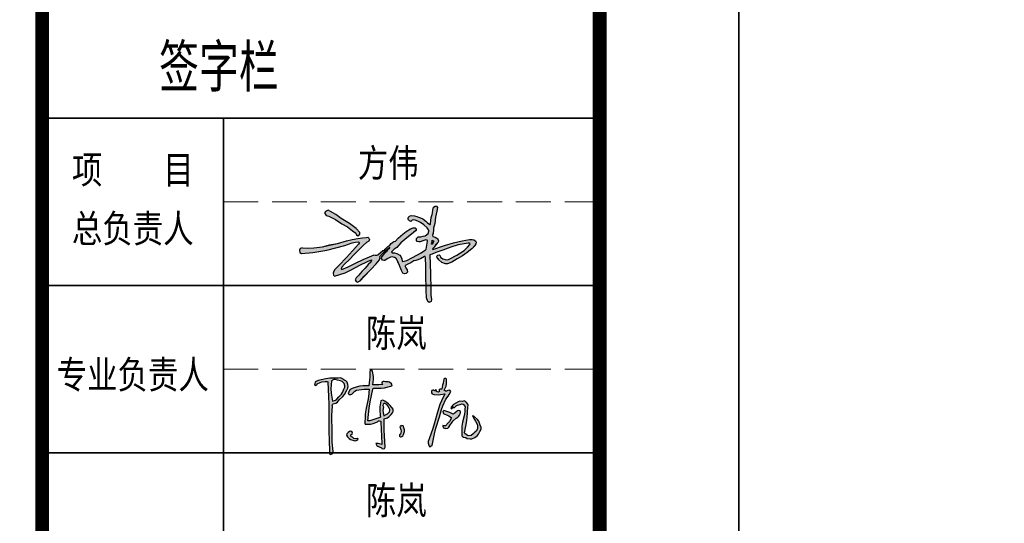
# Model space of a CAD drawing. Extents: x 1109697 to 1467097, y -139975 to 53891.
# Tile 186 of 256: x 1272736 to 1279801, y -54923 to -51311. Entities that reach past the tile are written whole.
import ezdxf
from ezdxf.enums import TextEntityAlignment as Align

# ---------------------------------------------------------------- set-up
doc = ezdxf.new("R2010")
doc.units = 0
doc.header["$LTSCALE"] = 1000
doc.header["$MEASUREMENT"] = 0
doc.linetypes.add('DASH', pattern=[0.35, 0.25, -0.1])
for name, color, linetype in [('A-ANNO-TEXT', 7, 'Continuous'), ('PUB_TEXT', 7, 'Continuous'), ('PUB_TITLE', 4, 'Continuous')]:
    doc.layers.add(name, color=color, linetype=linetype)
doc.layers.add('不打印线', color=254, linetype='DASH', lineweight=0, plot=False)
doc.layers.add('图框', color=4, linetype='Continuous', lineweight=35)
doc.styles.add('-黑体', font='simhei.ttf', dxfattribs={"width": 0.8})

# ---------------------------------------------------------------- blocks, each defined once
blk = doc.blocks.new('陈岚')
h = blk.add_hatch(color=256)
h.paths.add_polyline_path([(-3.976, 1.115), (-3.926, 1.233), (-3.919, 1.31), (-3.948, 1.435), (-3.991, 1.559), (-4.054, 1.625), (-4.177, 1.671), (-4.289, 1.741), (-4.366, 1.759), (-4.497, 1.747), (-4.936, 1.709), (-5.158, 1.666), (-5.58, 1.539), (-5.645, 1.504), (-5.677, 1.483), (-5.733, 1.435), (-5.745, 1.368), (-5.75, 1.335), (-5.761, 1.268), (-5.692, 1.257), (-5.632, 1.297), (-5.615, 1.365), (-5.457, 1.448), (-5.368, 1.477), (-5.191, 1.504), (-5.132, 1.517), (-5.098, 1.517), (-5.039, 1.504), (-4.944, 0.696), (-4.909, 0.289), (-4.865, -0.524), (-4.806, -1.258), (-4.774, -1.625), (-4.705, -2.358), (-4.696, -2.405), (-4.677, -2.431), (-4.636, -2.455), (-4.56, -2.411), (-4.525, -2.361), (-4.511, -2.274), (-4.592, -1.773), (-4.617, -1.518), (-4.636, -1.01), (-4.7, -0.536), (-4.714, -0.294), (-4.705, 0.185), (-4.718, 0.24), (-4.708, 0.281), (-4.67, 0.324), (-4.522, 0.374), (-4.447, 0.431), (-4.358, 0.56), (-4.165, 0.748), (-4.083, 0.868)])
h.paths.add_polyline_path([(-4.848, 1.127), (-4.837, 1.574), (-4.728, 1.649), (-4.639, 1.664), (-4.511, 1.629), (-4.35, 1.61), (-4.263, 1.571), (-4.143, 1.463), (-4.09, 1.352), (-4.09, 1.267), (-4.143, 1.157), (-4.205, 0.968), (-4.259, 0.874), (-4.393, 0.726), (-4.486, 0.589), (-4.56, 0.528), (-4.712, 0.462), (-4.822, 0.896)], flags=16)
h.paths.add_polyline_path([(-2.535, 1.294), (-2.511, 1.314), (-2.469, 1.324), (-2.114, 1.348), (-1.935, 1.379), (-1.593, 1.477), (-1.541, 1.508), (-1.524, 1.569), (-1.552, 1.622), (-1.671, 1.689), (-1.749, 1.707), (-1.885, 1.699), (-1.966, 1.724), (-2.025, 1.714), (-2.093, 1.664), (-2.081, 1.611), (-2.065, 1.583), (-2.024, 1.546), (-2.246, 1.523), (-2.357, 1.512), (-2.58, 1.49), (-2.557, 1.793), (-2.569, 1.951), (-2.635, 2.248), (-2.684, 2.285), (-2.751, 2.276), (-2.788, 2.227), (-2.769, 1.911), (-2.769, 1.751), (-2.788, 1.435), (-3.119, 1.408), (-3.286, 1.373), (-3.601, 1.268), (-3.728, 1.211), (-3.79, 1.154), (-3.858, 1.032), (-3.885, 0.982), (-3.871, 0.924), (-3.823, 0.893), (-3.741, 0.891), (-3.689, 0.914), (-3.635, 0.976), (-3.571, 1.054), (-3.532, 1.088), (-3.448, 1.143), (-3.175, 1.2), (-3.037, 1.223), (-2.76, 1.254), (-2.766, 0.83), (-2.786, 0.617), (-2.858, 0.199), (-2.884, -0.123), (-2.889, -0.285), (-2.885, -0.607), (-2.879, -0.646), (-2.855, -0.67), (-2.816, -0.677), (-2.557, -0.658), (-2.422, -0.62), (-2.191, -0.503), (-2.139, -0.451), (-2.078, -0.439), (-2.01, -0.468), (-1.956, -0.974), (-1.931, -1.226), (-1.885, -1.732), (-2.008, -1.695), (-2.076, -1.686), (-2.205, -1.691), (-2.138, -1.794), (-2.082, -1.84), (-1.968, -1.885), (-1.916, -1.891), (-1.885, -1.91), (-1.857, -1.955), (-1.777, -1.964), (-1.717, -1.934), (-1.677, -1.864), (-1.764, -1.248), (-1.795, -0.937), (-1.83, -0.315), (-1.664, -0.264), (-1.58, -0.204), (-1.475, -0.065), (-1.402, 0.039), (-1.38, 0.113), (-1.385, 0.24), (-1.554, 0.423), (-1.651, 0.505), (-1.857, 0.643), (-1.932, 0.686), (-1.993, 0.69), (-2.073, 0.657), (-2.11, 0.326), (-2.108, 0.154), (-2.066, -0.177), (-2.041, -0.199), (-2.044, -0.242), (-2.073, -0.26), (-2.292, -0.349), (-2.402, -0.393), (-2.621, -0.482), (-2.66, -0.482), (-2.68, -0.482), (-2.719, -0.482), (-2.692, 0.215), (-2.659, 0.565), (-2.552, 1.254)])
h.paths.add_polyline_path([(-1.941, 0.469), (-1.885, 0.532), (-1.743, 0.469), (-1.674, 0.408), (-1.593, 0.275), (-1.552, 0.205), (-1.548, 0.148), (-1.579, 0.073), (-1.677, -0.035), (-1.735, -0.084), (-1.857, -0.163), (-1.919, 0.023), (-1.932, 0.129), (-1.913, 0.324), (-1.95, 0.399)], flags=16)
h.paths.add_polyline_path([(-3.594, -1.302), (-3.537, -1.275), (-3.514, -1.213), (-3.538, -1.156), (-3.618, -1.115), (-3.694, -1.124), (-3.761, -1.184), (-3.823, -1.259), (-3.83, -1.342), (-3.781, -1.427), (-3.674, -1.52), (-3.606, -1.557), (-3.469, -1.594), (-3.363, -1.615), (-3.29, -1.598), (-3.205, -1.531), (-3.196, -1.51), (-3.21, -1.486), (-3.233, -1.482), (-3.342, -1.511), (-3.418, -1.498), (-3.51, -1.434), (-3.571, -1.418), (-3.606, -1.363)], flags=17)
h.paths.add_polyline_path([(-0.696, -0.847), (-0.753, -0.691), (-0.773, -0.641), (-0.846, -0.625), (-0.885, -0.663), (-0.913, -0.652), (-0.946, -0.674), (-0.947, -0.704), (-0.883, -0.854), (-0.872, -0.947), (-0.899, -1.107), (-0.941, -1.144), (-0.937, -1.214), (-0.892, -1.246), (-0.81, -1.223), (-0.766, -1.185), (-0.732, -1.107), (-0.691, -0.946)])
h.paths.add_polyline_path([(1.706, 1.407), (1.664, 1.458), (1.608, 1.473), (1.546, 1.449), (1.473, 1.41), (1.414, 1.408), (1.338, 1.442), (1.432, 1.67), (1.451, 1.808), (1.421, 2.053), (1.383, 2.097), (1.309, 2.094), (1.275, 2.046), (1.254, 1.828), (1.239, 1.72), (1.199, 1.504), (1.141, 1.498), (1.112, 1.489), (1.06, 1.463), (1.06, 1.422), (1.067, 1.4), (1.088, 1.365), (1.028, 1.325), (0.964, 1.328), (0.907, 1.372), (0.92, 1.398), (0.901, 1.433), (0.872, 1.435), (0.859, 1.4), (0.813, 1.386), (0.782, 1.407), (0.721, 1.417), (0.672, 1.393), (0.643, 1.338), (0.663, 1.255), (0.704, 1.209), (0.782, 1.178), (1.028, 1.18), (1.153, 1.194), (1.393, 1.247), (1.226, 0.851), (1.158, 0.644), (1.053, 0.226), (0.931, -0.374), (0.858, -0.672), (0.685, -1.26), (0.643, -1.41), (0.648, -1.504), (0.706, -1.649), (0.722, -1.669), (0.732, -1.678), (0.754, -1.691), (0.799, -1.65), (0.825, -1.633), (0.879, -1.607), (0.96, -0.968), (1.021, -0.649), (1.178, -0.024), (1.253, 0.381), (1.313, 0.582), (1.47, 0.963), (1.58, 1.131), (1.628, 1.222)])
h.paths.add_polyline_path([(2.216, 0.069), (2.283, 0.157), (2.298, 0.228), (2.301, 0.265), (2.296, 0.337), (2.247, 0.376), (2.205, 0.386), (2.144, 0.372), (2.055, 0.292), (2.01, 0.251), (1.921, 0.171), (1.717, 0.254), (1.61, 0.286), (1.393, 0.33), (1.348, 0.281), (1.362, 0.196), (1.421, 0.164), (1.595, 0.099), (1.679, 0.058), (1.838, -0.038), (1.738, -0.234), (1.675, -0.328), (1.532, -0.496), (1.477, -0.494), (1.449, -0.491), (1.393, -0.482), (1.384, -0.547), (1.426, -0.604), (1.491, -0.614), (1.516, -0.623), (1.528, -0.627), (1.553, -0.635), (1.664, -0.607), (1.725, -0.557), (1.775, -0.454), (1.88, -0.274), (1.944, -0.188), (2.088, -0.038), (2.176, 0.029)])
h.paths.add_polyline_path([(2.602, 0.844), (2.54, 0.912), (2.466, 0.93), (2.38, 0.9), (2.23, 0.897), (2.147, 0.869), (2.026, 0.782), (1.898, 0.701), (1.84, 0.638), (1.769, 0.504), (1.783, 0.474), (1.828, 0.466), (1.852, 0.49), (1.841, 0.524), (1.872, 0.563), (1.907, 0.56), (1.911, 0.538), (1.935, 0.523), (1.956, 0.532), (2.054, 0.636), (2.12, 0.679), (2.255, 0.726), (2.346, 0.761), (2.416, 0.753), (2.498, 0.699), (2.505, 0.668), (2.513, 0.653), (2.533, 0.629), (2.533, 0.457), (2.533, 0.371), (2.533, 0.199), (2.446, -0.233), (2.429, -0.459), (2.449, -0.899), (2.463, -0.973), (2.494, -1.015), (2.56, -1.052), (2.641, -1.054), (2.685, -1.066), (2.755, -1.107), (2.924, -1.123), (3.021, -1.103), (3.172, -1.024), (3.309, -0.916), (3.368, -0.838), (3.436, -0.677), (3.488, -0.548), (3.485, -0.453), (3.422, -0.329), (3.336, -0.129), (3.261, -0.032), (3.088, 0.101), (3.049, 0.128), (3.024, 0.137), (2.977, 0.143), (3.094, -0.046), (3.153, -0.14), (3.269, -0.329), (3.295, -0.464), (3.285, -0.546), (3.227, -0.67), (3.13, -0.78), (3.076, -0.832), (2.963, -0.927), (2.848, -0.963), (2.765, -0.951), (2.665, -0.885), (2.639, -0.858), (2.627, -0.844), (2.602, -0.816), (2.672, -0.252), (2.69, 0.033), (2.692, 0.601), (2.702, 0.705), (2.677, 0.772)])
for p, q in [((-2.751, 2.276), (-2.788, 2.227)), ((-2.788, 2.227), (-2.769, 1.911)), ((-2.684, 2.285), (-2.751, 2.276)), ((-2.635, 2.248), (-2.684, 2.285)), ((-2.569, 1.951), (-2.635, 2.248)), ((-5.158, 1.666), (-5.58, 1.539)), ((-4.936, 1.709), (-5.158, 1.666)), ((-4.497, 1.747), (-4.936, 1.709)), ((-4.728, 1.649), (-4.837, 1.574)), ((-4.639, 1.664), (-4.728, 1.649)), ((-4.511, 1.629), (-4.639, 1.664)), ((-4.35, 1.61), (-4.511, 1.629)), ((-4.366, 1.759), (-4.497, 1.747)), ((-4.289, 1.741), (-4.366, 1.759)), ((-4.177, 1.671), (-4.289, 1.741)), ((-4.054, 1.625), (-4.177, 1.671)), ((-3.991, 1.559), (-4.054, 1.625)), ((-2.769, 1.751), (-2.788, 1.435)), ((-2.769, 1.911), (-2.769, 1.751)), ((-2.58, 1.49), (-2.557, 1.793)), ((-2.557, 1.793), (-2.569, 1.951)), ((-2.025, 1.714), (-2.093, 1.664)), ((-2.093, 1.664), (-2.081, 1.611)), ((-1.966, 1.724), (-2.025, 1.714)), ((-1.885, 1.699), (-1.966, 1.724)), ((-1.749, 1.707), (-1.885, 1.699)), ((-1.671, 1.689), (-1.749, 1.707)), ((-1.552, 1.622), (-1.671, 1.689)), ((-1.524, 1.569), (-1.552, 1.622)), ((1.239, 1.72), (1.199, 1.504)), ((1.254, 1.828), (1.239, 1.72)), ((1.275, 2.046), (1.254, 1.828)), ((1.309, 2.094), (1.275, 2.046)), ((1.383, 2.097), (1.309, 2.094)), ((1.338, 1.442), (1.432, 1.67)), ((1.421, 2.053), (1.383, 2.097)), ((1.451, 1.808), (1.421, 2.053)), ((1.432, 1.67), (1.451, 1.808)), ((-5.75, 1.335), (-5.761, 1.268)), ((-5.761, 1.268), (-5.692, 1.257)), ((-5.745, 1.368), (-5.75, 1.335)), ((-5.733, 1.435), (-5.745, 1.368)), ((-5.677, 1.483), (-5.733, 1.435)), ((-5.692, 1.257), (-5.632, 1.297)), ((-5.645, 1.504), (-5.677, 1.483)), ((-5.58, 1.539), (-5.645, 1.504)), ((-5.632, 1.297), (-5.615, 1.365)), ((-5.615, 1.365), (-5.457, 1.448)), ((-5.457, 1.448), (-5.368, 1.477)), ((-5.368, 1.477), (-5.191, 1.504)), ((-5.191, 1.504), (-5.132, 1.517)), ((-5.132, 1.517), (-5.098, 1.517)), ((-5.098, 1.517), (-5.039, 1.504)), ((-5.039, 1.504), (-4.944, 0.696)), ((-4.837, 1.574), (-4.848, 1.127)), ((-4.848, 1.127), (-4.822, 0.896)), ((-4.263, 1.571), (-4.35, 1.61)), ((-4.143, 1.463), (-4.263, 1.571)), ((-4.205, 0.968), (-4.143, 1.157)), ((-4.09, 1.352), (-4.143, 1.463)), ((-4.143, 1.157), (-4.09, 1.267)), ((-4.09, 1.267), (-4.09, 1.352)), ((-4.083, 0.868), (-3.976, 1.115)), ((-3.948, 1.435), (-3.991, 1.559)), ((-3.976, 1.115), (-3.926, 1.233)), ((-3.919, 1.31), (-3.948, 1.435)), ((-3.926, 1.233), (-3.919, 1.31)), ((-3.79, 1.154), (-3.858, 1.032)), ((-3.728, 1.211), (-3.79, 1.154)), ((-3.601, 1.268), (-3.728, 1.211)), ((-3.286, 1.373), (-3.601, 1.268)), ((-3.571, 1.054), (-3.532, 1.088)), ((-3.532, 1.088), (-3.448, 1.143)), ((-3.448, 1.143), (-3.175, 1.2)), ((-3.119, 1.408), (-3.286, 1.373)), ((-3.175, 1.2), (-3.037, 1.223)), ((-2.788, 1.435), (-3.119, 1.408)), ((-3.037, 1.223), (-2.76, 1.254)), ((-2.76, 1.254), (-2.766, 0.83)), ((-2.659, 0.565), (-2.552, 1.254)), ((-2.357, 1.512), (-2.58, 1.49)), ((-2.552, 1.254), (-2.535, 1.294)), ((-2.535, 1.294), (-2.511, 1.314)), ((-2.511, 1.314), (-2.469, 1.324)), ((-2.469, 1.324), (-2.114, 1.348)), ((-2.246, 1.523), (-2.357, 1.512)), ((-2.024, 1.546), (-2.246, 1.523)), ((-2.114, 1.348), (-1.935, 1.379)), ((-2.081, 1.611), (-2.065, 1.583)), ((-2.065, 1.583), (-2.024, 1.546)), ((-1.935, 1.379), (-1.593, 1.477)), ((-1.593, 1.477), (-1.541, 1.508)), ((-1.541, 1.508), (-1.524, 1.569)), ((0.672, 1.393), (0.643, 1.338)), ((0.643, 1.338), (0.663, 1.255)), ((0.663, 1.255), (0.704, 1.209)), ((0.721, 1.417), (0.672, 1.393)), ((0.704, 1.209), (0.782, 1.178)), ((0.782, 1.407), (0.721, 1.417)), ((0.813, 1.386), (0.782, 1.407)), ((0.782, 1.178), (1.028, 1.18)), ((0.859, 1.4), (0.813, 1.386)), ((0.872, 1.435), (0.859, 1.4)), ((0.901, 1.433), (0.872, 1.435)), ((0.92, 1.398), (0.901, 1.433)), ((0.907, 1.372), (0.92, 1.398)), ((0.964, 1.328), (0.907, 1.372)), ((1.028, 1.325), (0.964, 1.328)), ((1.088, 1.365), (1.028, 1.325)), ((1.028, 1.18), (1.153, 1.194)), ((1.112, 1.489), (1.06, 1.463)), ((1.06, 1.463), (1.06, 1.422)), ((1.06, 1.422), (1.067, 1.4)), ((1.067, 1.4), (1.088, 1.365)), ((1.141, 1.498), (1.112, 1.489)), ((1.199, 1.504), (1.141, 1.498)), ((1.153, 1.194), (1.393, 1.247)), ((1.393, 1.247), (1.226, 0.851)), ((1.414, 1.408), (1.338, 1.442)), ((1.473, 1.41), (1.414, 1.408)), ((1.47, 0.963), (1.58, 1.131)), ((1.546, 1.449), (1.473, 1.41)), ((1.608, 1.473), (1.546, 1.449)), ((1.58, 1.131), (1.628, 1.222)), ((1.664, 1.458), (1.608, 1.473)), ((1.628, 1.222), (1.706, 1.407)), ((1.706, 1.407), (1.664, 1.458)), ((-4.944, 0.696), (-4.909, 0.289)), ((-4.822, 0.896), (-4.712, 0.462)), ((-4.56, 0.528), (-4.486, 0.589)), ((-4.486, 0.589), (-4.393, 0.726)), ((-4.447, 0.431), (-4.358, 0.56)), ((-4.393, 0.726), (-4.259, 0.874)), ((-4.358, 0.56), (-4.165, 0.748)), ((-4.259, 0.874), (-4.205, 0.968)), ((-4.165, 0.748), (-4.083, 0.868)), ((-3.858, 1.032), (-3.885, 0.982)), ((-3.885, 0.982), (-3.871, 0.924)), ((-3.871, 0.924), (-3.823, 0.893)), ((-3.823, 0.893), (-3.741, 0.891)), ((-3.741, 0.891), (-3.689, 0.914)), ((-3.689, 0.914), (-3.635, 0.976)), ((-3.635, 0.976), (-3.571, 1.054)), ((-2.786, 0.617), (-2.858, 0.199)), ((-2.766, 0.83), (-2.786, 0.617)), ((-2.692, 0.215), (-2.659, 0.565)), ((-2.073, 0.657), (-2.11, 0.326)), ((-1.993, 0.69), (-2.073, 0.657)), ((-1.932, 0.686), (-1.993, 0.69)), ((-1.857, 0.643), (-1.932, 0.686)), ((-1.651, 0.505), (-1.857, 0.643)), ((1.158, 0.644), (1.053, 0.226)), ((1.226, 0.851), (1.158, 0.644)), ((1.253, 0.381), (1.313, 0.582)), ((1.313, 0.582), (1.47, 0.963)), ((1.84, 0.638), (1.769, 0.504)), ((1.898, 0.701), (1.84, 0.638)), ((1.841, 0.524), (1.872, 0.563)), ((1.872, 0.563), (1.907, 0.56)), ((2.026, 0.782), (1.898, 0.701)), ((1.907, 0.56), (1.911, 0.538)), ((1.956, 0.532), (2.054, 0.636)), ((2.147, 0.869), (2.026, 0.782)), ((2.054, 0.636), (2.12, 0.679)), ((2.12, 0.679), (2.255, 0.726)), ((2.23, 0.897), (2.147, 0.869)), ((2.38, 0.9), (2.23, 0.897)), ((2.255, 0.726), (2.346, 0.761)), ((2.346, 0.761), (2.416, 0.753)), ((2.466, 0.93), (2.38, 0.9)), ((2.416, 0.753), (2.498, 0.699)), ((2.54, 0.912), (2.466, 0.93)), ((2.498, 0.699), (2.505, 0.668)), ((2.505, 0.668), (2.513, 0.653)), ((2.513, 0.653), (2.533, 0.629)), ((2.533, 0.629), (2.533, 0.457)), ((2.602, 0.844), (2.54, 0.912)), ((2.677, 0.772), (2.602, 0.844)), ((2.702, 0.705), (2.677, 0.772)), ((2.69, 0.033), (2.692, 0.601)), ((2.692, 0.601), (2.702, 0.705)), ((-4.909, 0.289), (-4.865, -0.524)), ((-4.718, 0.24), (-4.708, 0.281)), ((-4.705, 0.185), (-4.718, 0.24)), ((-4.714, -0.294), (-4.705, 0.185)), ((-4.712, 0.462), (-4.56, 0.528)), ((-4.708, 0.281), (-4.67, 0.324)), ((-4.67, 0.324), (-4.522, 0.374)), ((-4.522, 0.374), (-4.447, 0.431)), ((-2.858, 0.199), (-2.884, -0.123)), ((-2.719, -0.482), (-2.692, 0.215)), ((-2.11, 0.326), (-2.108, 0.154)), ((-2.108, 0.154), (-2.066, -0.177)), ((-1.941, 0.469), (-1.95, 0.399)), ((-1.95, 0.399), (-1.913, 0.324)), ((-1.885, 0.532), (-1.941, 0.469)), ((-1.913, 0.324), (-1.932, 0.129)), ((-1.932, 0.129), (-1.919, 0.023)), ((-1.919, 0.023), (-1.857, -0.163)), ((-1.743, 0.469), (-1.885, 0.532)), ((-1.674, 0.408), (-1.743, 0.469)), ((-1.677, -0.035), (-1.579, 0.073)), ((-1.593, 0.275), (-1.674, 0.408)), ((-1.554, 0.423), (-1.651, 0.505)), ((-1.552, 0.205), (-1.593, 0.275)), ((-1.579, 0.073), (-1.548, 0.148)), ((-1.385, 0.24), (-1.554, 0.423)), ((-1.548, 0.148), (-1.552, 0.205)), ((-1.475, -0.065), (-1.402, 0.039)), ((-1.402, 0.039), (-1.38, 0.113)), ((-1.38, 0.113), (-1.385, 0.24)), ((1.053, 0.226), (0.931, -0.374)), ((1.178, -0.024), (1.253, 0.381)), ((1.393, 0.33), (1.348, 0.281)), ((1.348, 0.281), (1.362, 0.196)), ((1.362, 0.196), (1.421, 0.164)), ((1.61, 0.286), (1.393, 0.33)), ((1.421, 0.164), (1.595, 0.099)), ((1.595, 0.099), (1.679, 0.058)), ((1.717, 0.254), (1.61, 0.286)), ((1.679, 0.058), (1.838, -0.038)), ((1.921, 0.171), (1.717, 0.254)), ((1.769, 0.504), (1.783, 0.474)), ((1.783, 0.474), (1.828, 0.466)), ((1.828, 0.466), (1.852, 0.49)), ((1.852, 0.49), (1.841, 0.524)), ((1.911, 0.538), (1.935, 0.523)), ((2.01, 0.251), (1.921, 0.171)), ((1.935, 0.523), (1.956, 0.532)), ((2.055, 0.292), (2.01, 0.251)), ((2.144, 0.372), (2.055, 0.292)), ((2.088, -0.038), (2.176, 0.029)), ((2.205, 0.386), (2.144, 0.372)), ((2.176, 0.029), (2.216, 0.069)), ((2.247, 0.376), (2.205, 0.386)), ((2.216, 0.069), (2.283, 0.157)), ((2.296, 0.337), (2.247, 0.376)), ((2.283, 0.157), (2.298, 0.228)), ((2.301, 0.265), (2.296, 0.337)), ((2.298, 0.228), (2.301, 0.265)), ((2.533, 0.199), (2.446, -0.233)), ((2.533, 0.457), (2.533, 0.371)), ((2.533, 0.371), (2.533, 0.199)), ((2.672, -0.252), (2.69, 0.033)), ((3.024, 0.137), (2.977, 0.143)), ((2.977, 0.143), (3.094, -0.046)), ((3.049, 0.128), (3.024, 0.137)), ((3.088, 0.101), (3.049, 0.128)), ((3.261, -0.032), (3.088, 0.101)), ((-4.865, -0.524), (-4.806, -1.258)), ((-4.7, -0.536), (-4.714, -0.294)), ((-4.636, -1.01), (-4.7, -0.536)), ((-2.884, -0.123), (-2.889, -0.285)), ((-2.889, -0.285), (-2.885, -0.607)), ((-2.68, -0.482), (-2.719, -0.482)), ((-2.66, -0.482), (-2.68, -0.482)), ((-2.621, -0.482), (-2.66, -0.482)), ((-2.402, -0.393), (-2.621, -0.482)), ((-2.422, -0.62), (-2.191, -0.503)), ((-2.292, -0.349), (-2.402, -0.393)), ((-2.073, -0.26), (-2.292, -0.349)), ((-2.191, -0.503), (-2.139, -0.451)), ((-2.139, -0.451), (-2.078, -0.439)), ((-2.078, -0.439), (-2.01, -0.468)), ((-2.044, -0.242), (-2.073, -0.26)), ((-2.066, -0.177), (-2.041, -0.199)), ((-2.041, -0.199), (-2.044, -0.242)), ((-2.01, -0.468), (-1.956, -0.974)), ((-1.857, -0.163), (-1.735, -0.084)), ((-1.83, -0.315), (-1.664, -0.264)), ((-1.795, -0.937), (-1.83, -0.315)), ((-1.735, -0.084), (-1.677, -0.035)), ((-1.664, -0.264), (-1.58, -0.204)), ((-1.58, -0.204), (-1.475, -0.065)), ((0.931, -0.374), (0.858, -0.672)), ((1.021, -0.649), (1.178, -0.024)), ((1.393, -0.482), (1.384, -0.547)), ((1.449, -0.491), (1.393, -0.482)), ((1.477, -0.494), (1.449, -0.491)), ((1.532, -0.496), (1.477, -0.494)), ((1.675, -0.328), (1.532, -0.496)), ((1.738, -0.234), (1.675, -0.328)), ((1.725, -0.557), (1.775, -0.454)), ((1.838, -0.038), (1.738, -0.234)), ((1.775, -0.454), (1.88, -0.274)), ((1.88, -0.274), (1.944, -0.188)), ((1.944, -0.188), (2.088, -0.038)), ((2.446, -0.233), (2.429, -0.459)), ((2.429, -0.459), (2.449, -0.899)), ((2.602, -0.816), (2.672, -0.252)), ((3.094, -0.046), (3.153, -0.14)), ((3.153, -0.14), (3.269, -0.329)), ((3.336, -0.129), (3.261, -0.032)), ((3.269, -0.329), (3.295, -0.464)), ((3.295, -0.464), (3.285, -0.546)), ((3.422, -0.329), (3.336, -0.129)), ((3.485, -0.453), (3.422, -0.329)), ((3.488, -0.548), (3.485, -0.453)), ((-4.617, -1.518), (-4.636, -1.01)), ((-2.885, -0.607), (-2.879, -0.646)), ((-2.879, -0.646), (-2.855, -0.67)), ((-2.855, -0.67), (-2.816, -0.677)), ((-2.816, -0.677), (-2.557, -0.658)), ((-2.557, -0.658), (-2.422, -0.62)), ((-1.956, -0.974), (-1.931, -1.226)), ((-1.764, -1.248), (-1.795, -0.937)), ((-0.946, -0.674), (-0.947, -0.704)), ((-0.947, -0.704), (-0.883, -0.854)), ((-0.913, -0.652), (-0.946, -0.674)), ((-0.885, -0.663), (-0.913, -0.652)), ((-0.872, -0.947), (-0.899, -1.107)), ((-0.846, -0.625), (-0.885, -0.663)), ((-0.883, -0.854), (-0.872, -0.947)), ((-0.773, -0.641), (-0.846, -0.625)), ((-0.753, -0.691), (-0.773, -0.641)), ((-0.696, -0.847), (-0.753, -0.691)), ((-0.732, -1.107), (-0.691, -0.946)), ((-0.691, -0.946), (-0.696, -0.847)), ((0.858, -0.672), (0.685, -1.26)), ((0.879, -1.607), (0.96, -0.968)), ((0.96, -0.968), (1.021, -0.649)), ((1.384, -0.547), (1.426, -0.604)), ((1.426, -0.604), (1.491, -0.614)), ((1.491, -0.614), (1.516, -0.623)), ((1.516, -0.623), (1.528, -0.627)), ((1.528, -0.627), (1.553, -0.635)), ((1.553, -0.635), (1.664, -0.607)), ((1.664, -0.607), (1.725, -0.557)), ((2.449, -0.899), (2.463, -0.973)), ((2.463, -0.973), (2.494, -1.015)), ((2.494, -1.015), (2.56, -1.052)), ((2.56, -1.052), (2.641, -1.054)), ((2.627, -0.844), (2.602, -0.816)), ((2.639, -0.858), (2.627, -0.844)), ((2.665, -0.885), (2.639, -0.858)), ((2.641, -1.054), (2.685, -1.066)), ((2.765, -0.951), (2.665, -0.885)), ((2.685, -1.066), (2.755, -1.107)), ((2.848, -0.963), (2.765, -0.951)), ((2.963, -0.927), (2.848, -0.963)), ((3.076, -0.832), (2.963, -0.927)), ((3.021, -1.103), (3.172, -1.024)), ((3.13, -0.78), (3.076, -0.832)), ((3.227, -0.67), (3.13, -0.78)), ((3.172, -1.024), (3.309, -0.916)), ((3.285, -0.546), (3.227, -0.67)), ((3.309, -0.916), (3.368, -0.838)), ((3.368, -0.838), (3.436, -0.677)), ((3.436, -0.677), (3.488, -0.548)), ((-4.806, -1.258), (-4.774, -1.625)), ((-4.592, -1.773), (-4.617, -1.518)), ((-3.823, -1.259), (-3.83, -1.342)), ((-3.83, -1.342), (-3.781, -1.427)), ((-3.761, -1.184), (-3.823, -1.259)), ((-3.781, -1.427), (-3.674, -1.52)), ((-3.694, -1.124), (-3.761, -1.184)), ((-3.618, -1.115), (-3.694, -1.124)), ((-3.674, -1.52), (-3.606, -1.557)), ((-3.538, -1.156), (-3.618, -1.115)), ((-3.606, -1.363), (-3.594, -1.302)), ((-3.571, -1.418), (-3.606, -1.363)), ((-3.606, -1.557), (-3.469, -1.594)), ((-3.594, -1.302), (-3.537, -1.275)), ((-3.51, -1.434), (-3.571, -1.418)), ((-3.514, -1.213), (-3.538, -1.156)), ((-3.537, -1.275), (-3.514, -1.213)), ((-3.418, -1.498), (-3.51, -1.434)), ((-3.469, -1.594), (-3.363, -1.615)), ((-3.342, -1.511), (-3.418, -1.498)), ((-3.363, -1.615), (-3.29, -1.598)), ((-3.233, -1.482), (-3.342, -1.511)), ((-3.29, -1.598), (-3.205, -1.531)), ((-3.21, -1.486), (-3.233, -1.482)), ((-3.196, -1.51), (-3.21, -1.486)), ((-3.205, -1.531), (-3.196, -1.51)), ((-1.931, -1.226), (-1.885, -1.732)), ((-1.677, -1.864), (-1.764, -1.248)), ((-0.899, -1.107), (-0.941, -1.144)), ((-0.941, -1.144), (-0.937, -1.214)), ((-0.937, -1.214), (-0.892, -1.246)), ((-0.892, -1.246), (-0.81, -1.223)), ((-0.81, -1.223), (-0.766, -1.185)), ((-0.766, -1.185), (-0.732, -1.107)), ((0.685, -1.26), (0.643, -1.41)), ((0.643, -1.41), (0.648, -1.504)), ((0.648, -1.504), (0.706, -1.649)), ((0.825, -1.633), (0.879, -1.607)), ((2.755, -1.107), (2.924, -1.123)), ((2.924, -1.123), (3.021, -1.103)), ((-4.774, -1.625), (-4.705, -2.358)), ((-4.511, -2.274), (-4.592, -1.773)), ((-2.076, -1.686), (-2.205, -1.691)), ((-2.205, -1.691), (-2.138, -1.794)), ((-2.138, -1.794), (-2.082, -1.84)), ((-2.082, -1.84), (-1.968, -1.885)), ((-2.008, -1.695), (-2.076, -1.686)), ((-1.885, -1.732), (-2.008, -1.695)), ((-1.968, -1.885), (-1.916, -1.891)), ((-1.916, -1.891), (-1.885, -1.91)), ((-1.885, -1.91), (-1.857, -1.955)), ((-1.857, -1.955), (-1.777, -1.964)), ((-1.777, -1.964), (-1.717, -1.934)), ((-1.717, -1.934), (-1.677, -1.864)), ((0.706, -1.649), (0.722, -1.669)), ((0.722, -1.669), (0.732, -1.678)), ((0.732, -1.678), (0.754, -1.691)), ((0.754, -1.691), (0.799, -1.65)), ((0.799, -1.65), (0.825, -1.633)), ((-4.705, -2.358), (-4.696, -2.405)), ((-4.696, -2.405), (-4.677, -2.431)), ((-4.677, -2.431), (-4.636, -2.455)), ((-4.636, -2.455), (-4.56, -2.411)), ((-4.56, -2.411), (-4.525, -2.361)), ((-4.525, -2.361), (-4.511, -2.274))]:
    blk.add_line(p, q)
blk = doc.blocks.new('A$C3A5648CE')
h = blk.add_hatch(color=256)
h.paths.add_polyline_path([(2173, 1518), (2137, 1531), (2106, 1542), (2064, 1554), (2004, 1559), (1979, 1548), (1957, 1529), (1950, 1510), (1954, 1489), (1974, 1463), (1986, 1457), (2003, 1455), (2024, 1478), (2050, 1484), (2080, 1476), (2127, 1459), (2172, 1438), (2232, 1396), (2293, 1337), (2318, 1303), (2321, 1283), (2310, 1237), (2258, 1194), (2223, 1188), (2180, 1178), (2165, 1180), (2129, 1180), (2104, 1146), (2104, 1112), (2113, 1094), (2145, 1086), (2166, 1088), (2218, 1107), (2269, 1124), (2295, 1119), (2302, 1103), (2278, 957), (2258, 937), (2176, 885), (2120, 856), (2018, 800), (1927, 754), (1859, 737), (1846, 745), (1836, 785), (1820, 825), (1802, 850), (1751, 880), (1706, 889), (1663, 894), (1655, 908), (1676, 935), (1700, 958), (1750, 987), (1818, 1071), (1890, 1128), (2047, 1256), (2093, 1295), (2093, 1324), (2079, 1338), (2041, 1342), (1996, 1319), (1919, 1273), (1858, 1224), (1774, 1155), (1723, 1102), (1696, 1095), (1646, 1056), (1622, 1030), (1585, 1003), (1540, 955), (1520, 935), (1499, 936), (1455, 899), (1410, 858), (1390, 847), (1375, 848), (1360, 852), (1341, 855), (1258, 819), (1143, 774), (1010, 704), (874, 639), (765, 591), (752, 602), (762, 635), (811, 688), (907, 779), (980, 854), (1062, 939), (1144, 1025), (1204, 1076), (1247, 1103), (1256, 1130), (1247, 1152), (1231, 1170), (1199, 1169), (1135, 1163), (1047, 1149), (948, 1131), (846, 1108), (682, 1059), (541, 1032), (414, 1000), (261, 979), (148, 975), (58, 980), (16, 968), (0, 938), (11, 896), (38, 880), (240, 900), (493, 938), (816, 1024), (950, 1071), (1005, 1085), (1061, 1086), (1077, 1075), (1063, 1048), (849, 810), (708, 665), (633, 584), (610, 544), (605, 528), (614, 493), (633, 475), (823, 535), (929, 588), (1084, 673), (1223, 738), (1265, 756), (1294, 763), (1285, 727), (1232, 685), (1178, 619), (1120, 559), (1065, 492), (1019, 444), (1002, 409), (1017, 379), (1044, 368), (1091, 387), (1162, 470), (1288, 596), (1377, 695), (1441, 767), (1450, 807), (1436, 820), (1497, 887), (1535, 920), (1581, 963), (1611, 981), (1621, 984), (1618, 972), (1598, 961), (1576, 930), (1538, 898), (1513, 862), (1478, 818), (1471, 787), (1493, 760), (1515, 754), (1535, 752), (1576, 785), (1637, 811), (1665, 818), (1710, 807), (1739, 790), (1766, 733), (1796, 664), (1835, 576), (1858, 525), (1886, 513), (1914, 518), (1940, 546), (1933, 589), (1912, 623), (1897, 645), (1901, 661), (1911, 668), (1948, 687), (2002, 712), (2055, 747), (2088, 754), (2171, 784), (2243, 824), (2258, 825), (2263, 802), (2262, 774), (2271, 685), (2271, 503), (2276, 228), (2279, 84), (2307, 20), (2330, 0), (2364, 17), (2370, 57), (2360, 135), (2359, 241), (2353, 512), (2343, 853), (2381, 867), (2447, 896), (2573, 940), (2715, 995), (2848, 1034), (3029, 1063), (3052, 1062), (3062, 1056), (3061, 1041), (3016, 993), (2959, 936), (2826, 849), (2701, 784), (2663, 767), (2614, 771), (2574, 783), (2534, 812), (2524, 838), (2507, 853), (2482, 850), (2465, 830), (2470, 806), (2505, 764), (2559, 718), (2620, 695), (2661, 695), (2737, 725), (2832, 785), (2930, 839), (3013, 895), (3092, 962), (3149, 1020), (3169, 1055), (3175, 1082), (3162, 1105), (3130, 1126), (3101, 1132), (3052, 1131), (2921, 1109), (2766, 1070), (2606, 1024), (2397, 950), (2389, 962), (2398, 976), (2417, 995), (2450, 1038), (2474, 1064), (2489, 1083), (2496, 1105), (2490, 1127), (2478, 1144), (2465, 1153), (2435, 1175), (2396, 1186), (2386, 1207), (2400, 1241), (2405, 1303), (2407, 1334), (2432, 1420), (2441, 1532), (2467, 1637), (2479, 1706), (2459, 1728), (2436, 1730), (2405, 1712), (2395, 1662), (2391, 1605), (2381, 1576), (2367, 1524), (2360, 1473), (2356, 1409), (2350, 1396), (2341, 1398), (2325, 1411), (2300, 1431), (2268, 1460), (2213, 1499)])
h.paths.add_polyline_path([(2384, 1120), (2410, 1102), (2399, 1074), (2384, 1049), (2372, 1046), (2374, 1062), (2383, 1095), (2384, 1106)], flags=16)
h.paths.add_polyline_path([(1020, 1328), (897, 1415), (753, 1506), (656, 1576), (559, 1632), (515, 1654), (468, 1635), (453, 1607), (480, 1563), (532, 1550), (646, 1491), (764, 1410), (863, 1355), (955, 1287), (1011, 1242), (1024, 1213), (1049, 1196), (1086, 1224), (1088, 1256)], flags=17)
for points in [[(58, 980), (148, 975), (261, 979), (414, 1000), (541, 1032), (682, 1059), (846, 1108), (948, 1131), (1047, 1149), (1135, 1163), (1199, 1169), (1231, 1170), (1247, 1152), (1256, 1130), (1247, 1103), (1204, 1076), (1144, 1025), (1062, 939), (980, 854), (907, 779), (811, 688), (762, 635), (752, 602), (765, 591), (874, 639), (1010, 704), (1143, 774), (1258, 819), (1341, 855), (1360, 852), (1375, 848), (1390, 847), (1410, 858), (1455, 899), (1499, 936), (1520, 935), (1540, 955), (1585, 1003), (1622, 1030), (1646, 1056), (1696, 1095), (1723, 1102), (1774, 1155), (1858, 1224), (1919, 1273), (1996, 1319), (2041, 1342), (2079, 1338), (2093, 1324), (2093, 1295), (2047, 1256), (1890, 1128), (1818, 1071), (1750, 987), (1700, 958), (1676, 935), (1655, 908), (1663, 894), (1706, 889), (1751, 880), (1802, 850), (1820, 825), (1836, 785), (1846, 745), (1859, 737), (1927, 754), (2018, 800), (2120, 856), (2176, 885), (2258, 937), (2278, 957), (2302, 1103), (2295, 1119), (2269, 1124), (2218, 1107), (2166, 1088), (2145, 1086), (2113, 1094), (2104, 1112), (2104, 1146), (2129, 1180), (2165, 1180), (2180, 1178), (2223, 1188), (2258, 1194), (2310, 1237), (2321, 1283), (2318, 1303), (2293, 1337), (2232, 1396), (2172, 1438), (2127, 1459), (2080, 1476), (2050, 1484), (2024, 1478), (2003, 1455), (1986, 1457), (1974, 1463), (1954, 1489), (1950, 1510), (1957, 1529), (1979, 1548), (2004, 1559), (2064, 1554), (2106, 1542), (2137, 1531), (2173, 1518), (2213, 1499), (2268, 1460), (2300, 1431), (2325, 1411), (2341, 1398), (2350, 1396), (2356, 1409), (2360, 1473), (2367, 1524), (2381, 1576), (2391, 1605), (2395, 1662), (2405, 1712), (2436, 1730), (2459, 1728), (2479, 1706), (2467, 1637), (2441, 1532), (2432, 1420), (2407, 1334), (2405, 1303), (2400, 1241), (2386, 1207), (2396, 1186), (2435, 1175), (2465, 1153), (2478, 1144), (2490, 1127), (2496, 1105), (2489, 1083), (2474, 1064), (2450, 1038), (2417, 995), (2398, 976), (2389, 962), (2397, 950), (2606, 1024), (2766, 1070), (2921, 1109), (3052, 1131), (3101, 1132), (3130, 1126), (3162, 1105), (3175, 1082), (3169, 1055), (3149, 1020), (3092, 962), (3013, 895), (2930, 839), (2832, 785), (2737, 725), (2661, 695), (2620, 695), (2559, 718), (2505, 764), (2470, 806), (2465, 830), (2482, 850), (2507, 853), (2524, 838), (2534, 812), (2574, 783), (2614, 771), (2663, 767), (2701, 784), (2826, 849), (2959, 936), (3016, 993), (3061, 1041), (3062, 1056), (3052, 1062), (3029, 1063), (2848, 1034), (2715, 995), (2573, 940), (2447, 896), (2381, 867), (2343, 853), (2353, 512), (2359, 241), (2360, 135), (2370, 57), (2364, 17), (2330, 0), (2307, 20), (2279, 84), (2276, 228), (2271, 503), (2271, 685), (2262, 774), (2263, 802), (2258, 825), (2243, 824), (2171, 784), (2088, 754), (2055, 747), (2002, 712), (1948, 687), (1911, 668), (1901, 661), (1897, 645), (1912, 623), (1933, 589), (1940, 546), (1914, 518), (1886, 513), (1858, 525), (1835, 576), (1796, 664), (1766, 733), (1739, 790), (1710, 807), (1665, 818), (1637, 811), (1576, 785), (1535, 752), (1515, 754), (1493, 760), (1471, 787), (1478, 818), (1513, 862), (1538, 898), (1576, 930), (1598, 961), (1618, 972), (1621, 984), (1611, 981)], [(58, 980), (16, 968), (0, 938), (11, 896), (38, 880), (240, 900), (493, 938), (816, 1024), (950, 1071), (1005, 1085), (1061, 1086), (1077, 1075), (1063, 1048), (849, 810), (708, 665), (633, 584), (610, 544), (605, 528), (614, 493), (633, 475), (823, 535), (929, 588), (1084, 673), (1223, 738), (1265, 756), (1294, 763), (1285, 727), (1232, 685), (1178, 619), (1120, 559), (1065, 492), (1019, 444), (1002, 409), (1017, 379), (1044, 368), (1091, 387), (1162, 470), (1288, 596), (1377, 695), (1441, 767), (1450, 807), (1436, 820), (1497, 887), (1535, 920), (1581, 963), (1611, 981)], [(2384, 1120), (2410, 1102), (2399, 1074), (2384, 1049), (2372, 1046), (2374, 1062), (2383, 1095), (2384, 1106), (2384, 1120)]]:
    blk.add_lwpolyline(points)
blk.add_lwpolyline([(515, 1654), (468, 1635), (453, 1607), (480, 1563), (532, 1550), (646, 1491), (764, 1410), (863, 1355), (955, 1287), (1011, 1242), (1024, 1213), (1049, 1196), (1086, 1224), (1088, 1256), (1020, 1328), (897, 1415), (753, 1506), (656, 1576), (559, 1632)], close=True)
blk = doc.blocks.new('图签01')
at = {"layer": '不打印线', "linetype": 'DASH'}
for p, q in [((1795183, 103264.5), (1797883, 103264.5)), ((1795183, 102064.5), (1797883, 102064.5))]:
    blk.add_line(p, q, dxfattribs=at)
at = {"layer": '图框', "linetype": 'Continuous'}
for p, q in [((1793883, 103864.5), (1797883, 103864.5)), ((1795183, 97864.5), (1795183, 103864.5)), ((1793883, 102664.5), (1797883, 102664.5)), ((1793883, 101464.5), (1797883, 101464.5))]:
    blk.add_line(p, q, dxfattribs=at)
at = {"xscale": 0.3999999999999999, "yscale": 0.3999999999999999, "zscale": 0.3999999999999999}
blk.add_blockref('A$C3A5648CE', (1795728.4, 102541.4), dxfattribs=at)
at = {"layer": 'A-ANNO-TEXT', "xscale": 131.2199999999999, "yscale": 131.2199999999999, "zscale": 131.2199999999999, "rotation": 356.3976698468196}
blk.add_blockref('陈岚', (1796580.4, 101734.1, 1526.9), dxfattribs=at)
at = {"layer": '图框', "style": '-黑体'}
for s, height, width, p in [('签字栏', 300, 0.7, (1794721.8, 104086.7)), ('方伟', 200, 0.8, (1796147.7, 103442.8, 1526.9)), ('陈岚', 200, 0.8, (1796205.9, 102222.2, 1526.9)), ('陈岚', 200, 0.8, (1796205.9, 101022.2, 1526.9))]:
    blk.add_text(s, height=height, dxfattribs=dict(at, width=width)).set_placement(p)
at = {"layer": '图框', "style": '-黑体', "width": 0.8}
for s, p in [('项    目', (1794533, 103393.9)), ('总负责人', (1794533, 102972)), ('专业负责人', (1794533, 101923.9))]:
    blk.add_text(s, height=200, dxfattribs=at).set_placement(p, align=Align.CENTER)

msp = doc.modelspace()

# ---------------------------------------------------------------- linework, layer by layer
at = {"layer": 'PUB_TITLE'}
for points in [[(1193797, -74118.9), (1277897, -74118.9), (1277897, -14718.9), (1193797, -14718.9)], [(1277897, -74118.9), (1361997, -74118.9), (1361997, -14718.9), (1277897, -14718.9)]]:
    msp.add_lwpolyline(points, close=True, dxfattribs=at)
at = {"layer": 'PUB_TITLE', "const_width": 100}
msp.add_lwpolyline([(1196297, -73118.9), (1276897, -73118.9), (1276897, -15718.9), (1196297, -15718.9)], close=True, dxfattribs=at)
msp.add_lwpolyline([(1272897, -15718.9), (1272897, -73118.9)], dxfattribs=at)

# ---------------------------------------------------------------- block references
at = {"xscale": 0.3999999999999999, "yscale": 0.3999999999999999, "zscale": 0.3999999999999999}
msp.add_blockref('A$C3A5648CE', (1274742.4, -53340), dxfattribs=at)
at = {"layer": 'A-ANNO-TEXT', "xscale": 131.2199999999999, "yscale": 131.2199999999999, "zscale": 131.2199999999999, "rotation": 356.3976698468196}
msp.add_blockref('陈岚', (1275594.4, -54147.2, 1526.9), dxfattribs=at)
at = {"layer": 'PUB_TEXT'}
msp.add_blockref('图签01', (-520986, -155881.3), dxfattribs=at)

# ---------------------------------------------------------------- texts
at = {"layer": '图框', "style": '-黑体', "width": 0.8}
for s, p in [('方伟', (1275161.7, -52438.6, 1526.9)), ('陈岚', (1275219.9, -53659.2, 1526.9)), ('陈岚', (1275219.9, -54859.2, 1526.9))]:
    msp.add_text(s, height=200, dxfattribs=at).set_placement(p)

doc.saveas('drawing.dxf')
